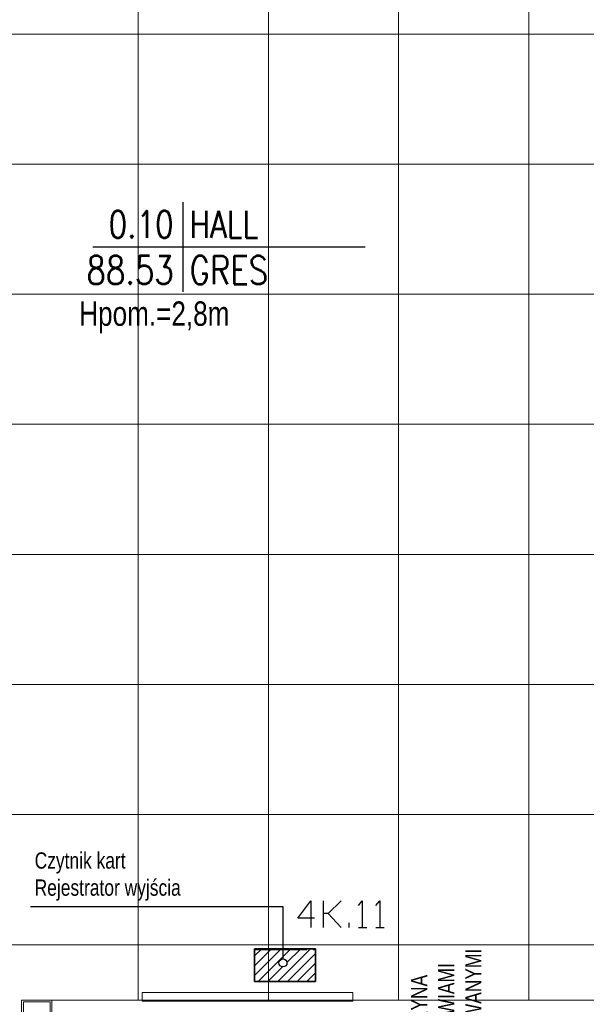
# Model space of a CAD drawing. Header units: millimetres. Extents: x 282377 to 1404227, y -783705 to 1038705.
# Tile 31 of 243: x 376886 to 377147, y 7440 to 7894. Entities that reach past the tile are written whole.
import ezdxf
from ezdxf.enums import TextEntityAlignment as Align

# ---------------------------------------------------------------- set-up
doc = ezdxf.new("R2010")
doc.units = ezdxf.units.MM
doc.linetypes.add('ACAD_ISO08W100', pattern=[36, 24, -3, 6, -3])
doc.layers.add('!!ELEKTRYKA', color=7, linetype='Continuous')
doc.styles.add('BIKTC', font='bikromsw.shx', dxfattribs={"width": 0.8})
doc.styles.add('ROMANS', font='romans', dxfattribs={"width": 0.7})
pattern_1 = [(45, (324786.384, 41913.4356), (-2.24506403, 2.24506403), [])]

# ---------------------------------------------------------------- blocks, each defined once
blk = doc.blocks.new('A$C5416600d')
at = {"lineweight": 20}
for points in [[(0, 14), (14, 14), (14, 0), (0, 0)], [(0.8, 13.2), (13.2, 13.2), (13.2, 0.8), (0.8, 0.8)]]:
    blk.add_lwpolyline(points, close=True, dxfattribs=at)
blk = doc.blocks.new('bikmet')
blk.add_line((0, 1.65), (0, -1.65))
at = {"style": 'ROMANS', "width": 0.8}
blk.add_attdef('NRPOM', text='', height=1, dxfattribs=at).set_placement((-0.333, 0.333), align=Align.RIGHT)
blk.add_attdef('NWAPOM', (0.25, 0.333), '', height=1, dxfattribs=at)
blk.add_attdef('RAREA', text='', height=1.042, dxfattribs=at).set_placement((-0.333, -0.333), align=Align.TOP_RIGHT)
blk.add_attdef('PODLOGA', text='', height=1.042, dxfattribs=at).set_placement((0.25, -0.333), align=Align.TOP_LEFT)

msp = doc.modelspace()

# ---------------------------------------------------------------- hatches: boundary and pattern name
at = {"layer": '!!ELEKTRYKA'}
h = msp.add_hatch(dxfattribs=at)
h.set_pattern_fill('ANSI31', color=252)
h.set_pattern_definition(pattern_1)
h.paths.add_polyline_path([(377007.42, 7465.22), (377007.42, 7460.57, -0.414214), (377009.27, 7458.72, -1), (377005.57, 7458.72, -0.414214), (377007.42, 7460.57), (377007.42, 7465.22), (377000.73, 7465.22), (377000.73, 7450.12), (377022.44, 7450.12), (377022.44, 7465.22)])
h.paths.add_polyline_path([(377000.73, 7465.22), (376994.37, 7465.22), (376994.37, 7450.12), (377000.73, 7450.12)])
h = msp.add_hatch(dxfattribs=at)
h.set_pattern_fill('ANSI31', color=256)
h.set_pattern_definition(pattern_1)
h.paths.add_polyline_path([(377007.42, 7465.22), (377007.42, 7460.57, -0.414214), (377009.27, 7458.72, -1), (377005.57, 7458.72, -0.414214), (377007.42, 7460.57), (377007.42, 7465.22), (377000.73, 7465.22), (377000.73, 7450.12), (377022.44, 7450.12), (377022.44, 7465.22)])
h.paths.add_polyline_path([(377000.73, 7465.22), (376994.37, 7465.22), (376994.37, 7450.12), (377000.73, 7450.12)])

# ---------------------------------------------------------------- linework, layer by layer
at = {"layer": '!!ELEKTRYKA', "color": 252, "lineweight": 15, "ltscale": 15}
for p, q in [((376940.73, 7996.62), (376940.73, 7441.62)), ((377000.73, 7996.62), (377000.73, 7441.62)), ((377060.73, 7996.62), (377060.73, 7441.62)), ((377120.73, 7996.62), (377120.73, 7441.62)), ((376145.73, 7887.12), (377294.73, 7887.12)), ((376759.73, 7827.12), (377283.23, 7827.12)), ((376333.73, 7767.12), (377510.23, 7767.12)), ((376333.73, 7707.12), (377510.23, 7707.12)), ((376333.73, 7647.12), (377510.23, 7647.12)), ((376333.73, 7587.12), (377510.23, 7587.12)), ((376333.73, 7527.12), (377510.23, 7527.12)), ((376333.73, 7467.12), (377510.23, 7467.12)), ((376900.98, 7441.62), (377326.98, 7441.62))]:
    msp.add_line(p, q, dxfattribs=at)
at = {"layer": '!!ELEKTRYKA', "color": 252}
for p, q in [((376919.81, 7788.91), (377045.33, 7788.91)), ((376891.14, 7484.69), (377007.42, 7484.69)), ((377007.42, 7484.69), (377007.42, 7460.57)), ((376994.37, 7465.22), (376994.37, 7450.12)), ((377022.44, 7465.22), (376994.37, 7465.22)), ((377022.44, 7450.12), (377022.44, 7465.22)), ((376994.37, 7450.12), (377022.44, 7450.12))]:
    msp.add_line(p, q, dxfattribs=at)
at = {"layer": '!!ELEKTRYKA'}
for p, q in [((376891.14, 7484.69), (377007.42, 7484.69)), ((377007.42, 7484.69), (377007.42, 7460.57)), ((376994.37, 7465.22), (376994.37, 7450.12)), ((377022.44, 7465.22), (376994.37, 7465.22)), ((377022.44, 7450.12), (377022.44, 7465.22)), ((376994.37, 7450.12), (377022.44, 7450.12))]:
    msp.add_line(p, q, dxfattribs=at)
at = {"layer": '!!ELEKTRYKA', "color": 252, "lineweight": 20}
for p, q in [((376942.6, 7445.15), (377039.6, 7445.15)), ((376942.6, 7441.15), (376942.6, 7445.15)), ((377039.6, 7441.15), (377039.6, 7445.15)), ((376942.6, 7441.15), (377039.6, 7441.15))]:
    msp.add_line(p, q, dxfattribs=at)
at = {"layer": '!!ELEKTRYKA', "color": 94, "linetype": 'ACAD_ISO08W100', "lineweight": -3, "true_color": 0x009500}
for points in [[(377021.92, 7479.35), (377014.3, 7479.35), (377020.22, 7487.39), (377020.22, 7475.11)], [(377026.15, 7475.11), (377026.15, 7487.39)], [(377034.19, 7487.39), (377028.27, 7481.46), (377026.15, 7481.46)], [(377042.24, 7485.27), (377043.93, 7487.39), (377043.93, 7475.11)], [(377050.28, 7485.27), (377051.98, 7487.39), (377051.98, 7475.11)], [(377028.27, 7481.46), (377034.19, 7475.11)], [(377038, 7475.11), (377038, 7477.23)], [(377042.24, 7475.11), (377046.05, 7475.11)], [(377050.28, 7475.11), (377054.09, 7475.11)]]:
    msp.add_lwpolyline(points, dxfattribs=at)
at = {"layer": '!!ELEKTRYKA', "color": 252}
msp.add_lwpolyline([(376994.37, 7465.22), (377022.44, 7465.22), (377022.44, 7450.12), (376994.37, 7450.12)], close=True, dxfattribs=at)
at = {"layer": '!!ELEKTRYKA'}
msp.add_lwpolyline([(376994.37, 7465.22), (377022.44, 7465.22), (377022.44, 7450.12), (376994.37, 7450.12)], close=True, dxfattribs=at)
at = {"layer": '!!ELEKTRYKA', "color": 94, "linetype": 'ACAD_ISO08W100', "lineweight": -3, "true_color": 0x009500}
msp.add_lwpolyline([(376994.4, 7464.95), (377022.34, 7464.95), (377022.34, 7450.14), (376994.4, 7450.14)], close=True, dxfattribs=at)
at = {"layer": '!!ELEKTRYKA', "color": 252}
msp.add_circle((377007.42, 7458.72), 1.85, dxfattribs=at)
at = {"layer": '!!ELEKTRYKA'}
msp.add_circle((377007.42, 7458.72), 1.85, dxfattribs=at)

# ---------------------------------------------------------------- block references
at = {"layer": '!!ELEKTRYKA', "color": 252, "xscale": 12.5, "yscale": 12.5, "zscale": 12.5}
msp.add_blockref('bikmet', (376961.23, 7788.91), dxfattribs=at).add_auto_attribs({'NRPOM': '0.10', 'NWAPOM': 'HALL', 'RAREA': '88.53', 'PODLOGA': 'GRES'})
at = {"layer": '!!ELEKTRYKA', "color": 252, "lineweight": 20}
msp.add_blockref('A$C5416600d', (376886.98, 7427.62), dxfattribs=at)

# ---------------------------------------------------------------- texts
at = {"layer": '!!ELEKTRYKA', "color": 252, "attachment_point": 1, "style": 'BIKTC'}
for s, insert, char_height, width, rotation in [('Hpom.=2,8m', (376913.53, 7763.8), 11.25, 976.0193, 360), ('Czytnik kart\\PRejestrator wyjścia', (376892.99, 7509.72), 7.5, 650.6795, 360), ('\\pxqc;WITRYNA\\PZ DRZWIAMI\\PROZSUWANYMI', (377066.39, 7399.43), 7.5, 70.6374, 90)]:
    msp.add_mtext(s, dxfattribs=dict(at, insert=insert, char_height=char_height, width=width, rotation=rotation))

doc.saveas('drawing.dxf')
